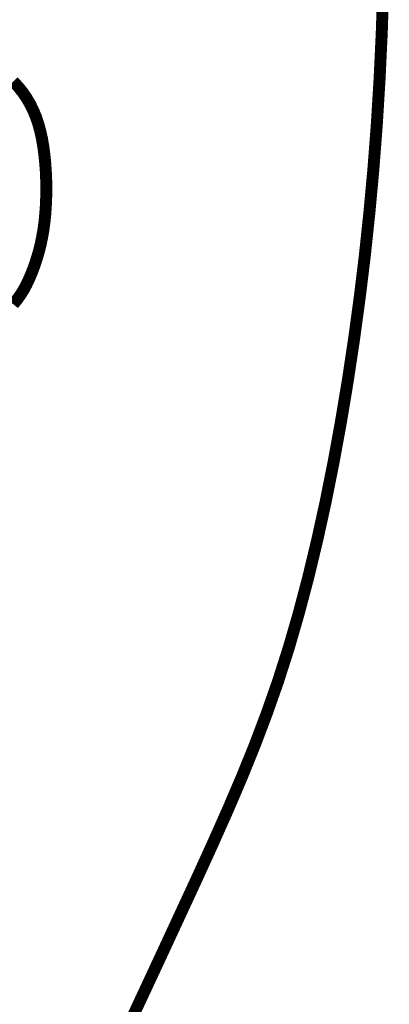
# Model space of a CAD drawing. Header units: feet. Extents: x 1 to 9.5, y 12 to 23.
# Tile 156 of 161: x 8.3634 to 8.4345, y 12.9791 to 13.1686. Entities that reach past the tile are written whole.
import ezdxf

# ---------------------------------------------------------------- set-up
doc = ezdxf.new("R2010")
doc.units = ezdxf.units.FT
doc.header["$MEASUREMENT"] = 0
doc.layers.add('FACE', color=7, linetype='CONTINUOUS')

msp = doc.modelspace()

# ---------------------------------------------------------------- linework, layer by layer
at = {"layer": 'FACE', "const_width": 0.0023}
for points in [[(8.43331, 13.17516), (8.43301, 13.16601), (8.43259, 13.15709), (8.43206, 13.14838), (8.43141, 13.13986), (8.43064, 13.13149), (8.42977, 13.12326), (8.42878, 13.11513), (8.42769, 13.1071), (8.42649, 13.09913), (8.42518, 13.09125), (8.42377, 13.08349), (8.42225, 13.07589), (8.42062, 13.06847), (8.41889, 13.06126), (8.41705, 13.05429), (8.41511, 13.04759), (8.41306, 13.04118), (8.41088, 13.03498), (8.40858, 13.02889), (8.40612, 13.02282), (8.4035, 13.01668), (8.4007, 13.01038), (8.39772, 13.00382), (8.39452, 12.9969), (8.39114, 12.9896), (8.38768, 12.98216), (8.38429, 12.9749)], [(8.36219, 13.15667), (8.36314, 13.15566), (8.364, 13.15459), (8.36477, 13.15346), (8.36545, 13.15229), (8.36605, 13.15106), (8.36657, 13.14979), (8.36702, 13.14847), (8.36739, 13.14709), (8.36771, 13.14566), (8.36796, 13.14418), (8.36817, 13.14263), (8.36833, 13.14103), (8.36845, 13.13938), (8.36852, 13.13771), (8.36854, 13.13602), (8.36852, 13.13435), (8.36845, 13.1327), (8.36834, 13.13109), (8.36818, 13.12953), (8.36798, 13.12806), (8.36773, 13.12665), (8.36745, 13.12531), (8.36713, 13.12404), (8.36678, 13.12282), (8.36641, 13.12167), (8.36601, 13.12056), (8.3656, 13.11951), (8.36516, 13.1185), (8.3647, 13.11753), (8.36419, 13.11658), (8.36361, 13.11565), (8.36295, 13.11473), (8.3622, 13.1138)]]:
    msp.add_lwpolyline(points, dxfattribs=at)

doc.saveas('drawing.dxf')
